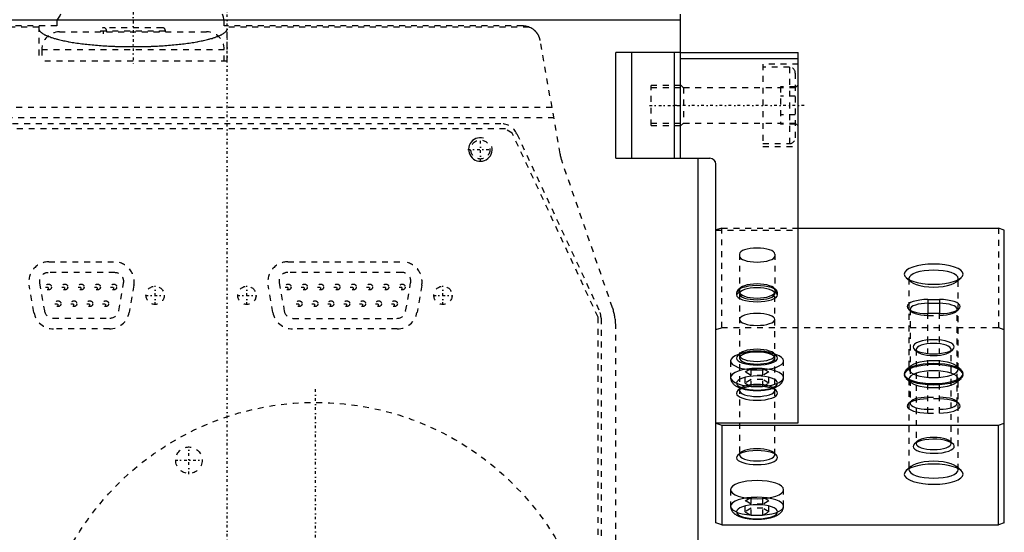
# Model space of a CAD drawing. Extents: x -132 to 132, y -1 to 737.
# Tile 3 of 15: x -35 to 132, y 81 to 169. Entities that reach past the tile are written whole.
import ezdxf

# ---------------------------------------------------------------- set-up
doc = ezdxf.new("R2010")
doc.units = 0
doc.linetypes.add('CENTER', pattern=[1.5, 0.45, -0.5, 0.05, -0.5])
doc.linetypes.add('DASHED', pattern=[2, 1, -1])
for name, color, linetype in [('AM_0', 7, 'CONTINUOUS'), ('AM_10', 7, 'CONTINUOUS'), ('AM_3', 7, 'DASHED'), ('AM_7', 7, 'CENTER')]:
    doc.layers.add(name, color=color, linetype=linetype)

msp = doc.modelspace()

# ---------------------------------------------------------------- linework, layer by layer
at = {"layer": 'AM_0', "color": 7, "linetype": 'CONTINUOUS'}
for p, q in [((77, 163), (77, 169.5)), ((77, 168.5), (-77, 168.5)), ((77, 163), (66.01, 163)), ((66.01, 145), (66.01, 163)), ((68.74, 145), (68.74, 163)), ((76, 145), (76, 163)), ((77, 163), (97, 163)), ((77, 145), (77, 163)), ((97, 100), (97, 163)), ((77, 162), (97, 162)), ((66.01, 145), (77, 145)), ((77, 145), (82, 145)), ((80, 23), (80, 145)), ((83, 83.05), (83, 144)), ((97, 133.14), (131, 133.14)), ((132, 132.8), (131, 133.14)), ((132, 83.05), (132, 132.8)), ((119, 121), (119, 118.6)), ((119, 121), (121, 121)), ((121, 121), (121, 118.6)), ((119, 120.36), (121, 120.36)), ((121, 118.6), (119, 118.6)), ((83, 100), (97, 100)), ((83, 99.96), (84, 99.62)), ((84, 99.62), (131, 99.62)), ((84, 99.62), (84, 82.71)), ((131, 99.62), (132, 99.96)), ((131, 82.71), (131, 99.62)), ((84, 82.71), (83, 83.05)), ((84, 82.71), (131, 82.71)), ((132, 83.05), (131, 82.71))]:
    msp.add_line(p, q, dxfattribs=at)
for points in [[(115, 125.31), (115.1, 124.98), (115.38, 124.66), (115.84, 124.36), (116.46, 124.1), (117.22, 123.89), (118.09, 123.73), (119.02, 123.63), (120, 123.6), (120.98, 123.63), (121.91, 123.73), (122.78, 123.89), (123.54, 124.1), (124.16, 124.36), (124.62, 124.66), (124.9, 124.98), (125, 125.31), (124.9, 125.64), (124.62, 125.96), (124.16, 126.26), (123.54, 126.52), (122.78, 126.73), (121.91, 126.89), (120.98, 126.99), (120, 127.02), (119.02, 126.99), (118.09, 126.89), (117.22, 126.73), (116.46, 126.52), (115.84, 126.26), (115.38, 125.96), (115.1, 125.64)], [(116.5, 112.96), (116.57, 112.72), (116.77, 112.5), (117.09, 112.29), (117.53, 112.11), (118.06, 111.96), (118.66, 111.85), (119.32, 111.78), (120, 111.76), (120.68, 111.78), (121.34, 111.85), (121.94, 111.96), (122.47, 112.11), (122.91, 112.29), (123.23, 112.5), (123.43, 112.72), (123.5, 112.96), (123.43, 113.19), (123.23, 113.42), (122.91, 113.62), (122.47, 113.8), (121.94, 113.95), (121.34, 114.06), (120.68, 114.13), (120, 114.16), (119.32, 114.13), (118.66, 114.06), (118.06, 113.95), (117.53, 113.8), (117.09, 113.62), (116.77, 113.42), (116.57, 113.19)], [(115, 108.21), (115.1, 107.87), (115.38, 107.55), (115.84, 107.26), (116.46, 107), (117.22, 106.79), (118.09, 106.63), (119.02, 106.53), (120, 106.5), (120.98, 106.53), (121.91, 106.63), (122.78, 106.79), (123.54, 107), (124.16, 107.26), (124.62, 107.55), (124.9, 107.87), (125, 108.21), (124.9, 108.54), (124.62, 108.86), (124.16, 109.16), (123.54, 109.42), (122.78, 109.63), (121.91, 109.79), (120.98, 109.89), (120, 109.92), (119.02, 109.89), (118.09, 109.79), (117.22, 109.63), (116.46, 109.42), (115.84, 109.16), (115.38, 108.86), (115.1, 108.54)]]:
    msp.add_lwpolyline(points, close=True, dxfattribs=at)
for points in [[(119, 121), (118.32, 120.97), (117.66, 120.9), (117.06, 120.79), (116.53, 120.65), (116.09, 120.46), (115.77, 120.26), (115.57, 120.03), (115.5, 119.8), (115.57, 119.57), (115.77, 119.34), (116.09, 119.13), (116.53, 118.95), (117.06, 118.8), (117.66, 118.69), (118.32, 118.62), (119, 118.6)], [(121, 118.6), (121.68, 118.62), (122.34, 118.69), (122.94, 118.8), (123.47, 118.95), (123.91, 119.13), (124.23, 119.34), (124.43, 119.57), (124.5, 119.8), (124.43, 120.03), (124.23, 120.26), (123.91, 120.46), (123.47, 120.65), (122.94, 120.79), (122.34, 120.9), (121.68, 120.97), (121, 121)], [(119, 120.36), (118.42, 120.34), (117.87, 120.28), (117.36, 120.19), (116.91, 120.06), (116.53, 119.91), (116.25, 119.74), (116.07, 119.55), (116, 119.36), (116.04, 119.16)], [(123.96, 119.16), (124, 119.36), (123.93, 119.55), (123.75, 119.74), (123.47, 119.91), (123.09, 120.06), (122.64, 120.19), (122.13, 120.28), (121.58, 120.34), (121, 120.36)]]:
    msp.add_lwpolyline(points, dxfattribs=at)
msp.add_arc((82, 144), 1, 0, 90, dxfattribs=at)
at = {"layer": 'AM_10', "color": 7, "linetype": 'CONTINUOUS'}
msp.add_arc((43, 146.5), 2, 75, 15, dxfattribs=at)
at = {"layer": 'AM_3', "color": 6, "linetype": 'DASHED'}
for p, q in [((-32, 167.32), (-51.25, 167.32)), ((-28.94, 167.5), (-50.22, 167.5)), ((-32, 167.5), (-32, 161.5)), ((-28.94, 168.5), (-28.94, 167.5)), ((-0.51, 167.5), (-0.51, 168.5)), ((50.22, 167.5), (-0.51, 167.5)), ((0, 161.5), (0, 167.5)), ((51.25, 167.32), (0, 167.32)), ((-28.5, 166.5), (-3.5, 166.5)), ((-21.5, 166.7), (-21.5, 166.5)), ((-21.5, 166.7), (-10.5, 166.7)), ((-11, 167.2), (-21, 167.2)), ((-20.5, 166.7), (-20.5, 166.5)), ((-11.5, 166.5), (-11.5, 166.7)), ((-10.5, 166.5), (-10.5, 166.7)), ((56.57, 145.78), (53.17, 165.02)), ((-31.5, 163.5), (-31.5, 161.5)), ((-31.5, 163.5), (-0.5, 163.5)), ((-0.5, 161.5), (-0.5, 163.5)), ((0, 161.5), (-32, 161.5)), ((97, 161), (91, 161)), ((91, 161), (91, 147)), ((95.5, 160.5), (91, 160.5)), ((95.5, 160.5), (95.5, 147.5)), ((96.5, 159.5), (96.5, 148.5)), ((77, 157.4), (72, 157.4)), ((72, 150.6), (72, 157.4)), ((77.5, 157), (77, 157.5)), ((97, 157.5), (96.5, 157)), ((77, 157), (72, 157)), ((96.5, 157), (77.5, 157)), ((77.5, 157), (77.5, 151)), ((94, 157.18), (94, 150.82)), ((96.5, 157.18), (94, 157.18)), ((96.5, 155.59), (94, 155.59)), ((55.18, 153.62), (-55.18, 153.62)), ((96.5, 152.41), (94, 152.41)), ((-55.48, 151.95), (55.48, 151.95)), ((-46.48, 150.9), (46.48, 150.9)), ((72, 151), (77, 151)), ((72, 150.6), (77, 150.6)), ((77, 150.5), (77.5, 151)), ((77.5, 151), (96.5, 151)), ((96.5, 150.82), (94, 150.82)), ((96.5, 151), (97, 150.5)), ((47.28, 150), (-47.28, 150)), ((48.42, 149.27), (47.28, 150)), ((63, 118), (48.42, 149.27)), ((49.2, 149.17), (63.22, 119.1)), ((91, 147.5), (95.5, 147.5)), ((91, 147), (97, 147)), ((65.46, 119.58), (56.96, 144.26)), ((84, 133.14), (83, 132.8)), ((83, 132.76), (97, 132.76)), ((84, 133.14), (97, 133.14)), ((84, 116.22), (84, 133.14)), ((131, 133.14), (131, 116.22)), ((-30.29, 127.4), (-19.2, 127.4)), ((10.3, 127.4), (29.7, 127.4)), ((87, 128.73), (87, 122.28)), ((93, 128.73), (93, 122.28)), ((-19.08, 125.56), (-30.41, 125.56)), ((29.69, 125.61), (10.31, 125.61)), ((-31.89, 123.8), (-31.06, 119.08)), ((-18.43, 119.08), (-17.6, 123.8)), ((8.84, 123.85), (9.69, 119.03)), ((30.31, 119.03), (31.16, 123.85)), ((115.34, 124.69), (116.1, 124.03)), ((115.81, 124.55), (115.81, 109.16)), ((123.9, 124.03), (124.66, 124.69)), ((124.19, 109.16), (124.19, 124.55)), ((-32.83, 118.81), (-33.64, 123.41)), ((-15.85, 123.41), (-16.66, 118.81)), ((7.76, 118.81), (6.95, 123.41)), ((33.05, 123.41), (32.24, 118.81)), ((86.5, 122.15), (87, 122.62)), ((86.5, 121.81), (87, 122.28)), ((86.5, 122.15), (86.5, 121.81)), ((87.21, 122.99), (86.74, 122.58)), ((87, 122.76), (86.74, 122.58)), ((93.26, 122.58), (92.79, 122.99)), ((93, 122.62), (93.5, 122.15)), ((93, 122.28), (93.5, 121.81)), ((93.5, 121.81), (93.5, 122.15)), ((87, 121.98), (87, 94.59)), ((93, 94.59), (93, 121.98)), ((115.74, 119.36), (116.21, 118.96)), ((116, 119.33), (116, 103.35)), ((123.79, 118.96), (124.26, 119.36)), ((124, 103.35), (124, 119.33)), ((-29.58, 117.84), (-19.91, 117.84)), ((11.16, 117.79), (28.84, 117.79)), ((63, 9), (63, 118)), ((63.5, 117.83), (63.5, 8)), ((119, 101.69), (119, 118.6)), ((119, 118.3), (121, 118.3)), ((121, 101.69), (121, 118.6)), ((-20.01, 116), (-29.48, 116)), ((28.89, 116), (11.11, 116)), ((66, 2), (66, 116.33)), ((83, 115.88), (84, 116.22)), ((84, 116.22), (131, 116.22)), ((131, 116.22), (132, 115.88)), ((116.74, 112.52), (117.21, 112.12)), ((117, 112.49), (117, 96.51)), ((122.79, 112.12), (123.26, 112.52)), ((123, 96.51), (123, 112.49)), ((85.5, 110.55), (85.5, 107.73)), ((87.21, 111.88), (86.74, 111.47)), ((87, 111.65), (86.74, 111.47)), ((93.26, 111.47), (92.79, 111.88)), ((94.5, 107.73), (94.5, 110.55)), ((87.98, 108.67), (88.99, 109.27)), ((88.99, 109.27), (91.01, 109.27)), ((88.99, 106.19), (88.99, 109.27)), ((91.01, 109.27), (92.02, 108.67)), ((91.01, 106.19), (91.01, 109.27)), ((116.1, 109.68), (115.34, 109.02)), ((116, 109.42), (115.34, 109.02)), ((124.66, 109.02), (123.9, 109.68)), ((87.98, 106.79), (87.98, 108.67)), ((88.99, 108.07), (87.98, 108.67)), ((88.99, 107.39), (87.98, 106.79)), ((91.01, 108.07), (88.99, 108.07)), ((91.01, 107.39), (88.99, 107.39)), ((92.02, 108.67), (91.01, 108.07)), ((92.02, 106.79), (91.01, 107.39)), ((92.02, 106.79), (92.02, 108.67)), ((115.34, 107.59), (116.1, 106.92)), ((115.81, 107.45), (115.81, 92.06)), ((123.9, 106.92), (124.66, 107.59)), ((124.19, 92.06), (124.19, 107.45)), ((87.21, 105.91), (86.74, 105.5)), ((87, 105.68), (86.74, 105.5)), ((87.04, 105.7), (87, 105.68)), ((87.98, 106.79), (88.99, 106.19)), ((88.99, 106.19), (91.01, 106.19)), ((91.01, 106.19), (92.02, 106.79)), ((93.26, 105.5), (92.79, 105.91)), ((116.21, 103.73), (115.74, 103.32)), ((119, 104.38), (121, 104.38)), ((121, 104.08), (119, 104.08)), ((124.26, 103.32), (123.79, 103.73)), ((116, 103.5), (115.74, 103.32)), ((116.04, 103.52), (116, 103.5)), ((119, 102.33), (121, 102.33)), ((124.19, 103.38), (123.96, 103.52)), ((124.26, 103.32), (124.19, 103.38)), ((119, 101.69), (121, 101.69)), ((117.21, 96.89), (116.74, 96.48)), ((117, 96.66), (116.74, 96.48)), ((123.26, 96.48), (122.79, 96.89)), ((87.21, 94.96), (86.74, 94.55)), ((87, 94.73), (86.74, 94.55)), ((93.26, 94.55), (92.79, 94.96)), ((116.1, 92.58), (115.34, 91.92)), ((115.81, 92.23), (115.34, 91.92)), ((115.85, 92.25), (115.81, 92.23)), ((124.66, 91.92), (123.9, 92.58)), ((85.5, 88.66), (85.5, 85.84)), ((94.5, 85.84), (94.5, 88.66)), ((87.98, 86.78), (88.99, 87.38)), ((88.99, 87.38), (91.01, 87.38)), ((88.99, 84.3), (88.99, 87.38)), ((91.01, 87.38), (92.02, 86.78)), ((91.01, 84.3), (91.01, 87.38)), ((87.98, 84.9), (87.98, 86.78)), ((88.99, 86.18), (87.98, 86.78)), ((88.99, 85.5), (87.98, 84.9)), ((91.01, 86.18), (88.99, 86.18)), ((91.01, 85.5), (88.99, 85.5)), ((92.02, 86.78), (91.01, 86.18)), ((92.02, 84.9), (91.01, 85.5)), ((92.02, 84.9), (92.02, 86.78)), ((87.98, 84.9), (88.99, 84.3)), ((88.99, 84.3), (91.01, 84.3)), ((91.01, 84.3), (92.02, 84.9))]:
    msp.add_line(p, q, dxfattribs=at)
for points in [[(93, 128.73), (92.94, 128.93), (92.77, 129.12), (92.49, 129.3), (92.12, 129.45), (91.67, 129.58), (91.15, 129.68), (90.59, 129.73), (90, 129.75), (89.41, 129.73), (88.85, 129.68), (88.33, 129.58), (87.88, 129.45), (87.51, 129.3), (87.23, 129.12), (87.06, 128.93), (87, 128.73)], [(87, 128.39), (87.06, 128.18), (87.23, 127.99), (87.51, 127.82), (87.88, 127.66), (88.33, 127.53), (88.85, 127.44), (89.41, 127.38), (90, 127.36), (90.59, 127.38), (91.15, 127.44), (91.67, 127.53), (92.12, 127.66), (92.49, 127.82), (92.77, 127.99), (92.94, 128.18), (93, 128.39)], [(86.74, 122.58), (86.56, 122.37), (86.5, 122.15)], [(93, 122.62), (92.94, 122.82), (92.77, 123.01), (92.49, 123.19), (92.12, 123.34), (91.67, 123.47), (91.15, 123.57), (90.59, 123.63), (90, 123.65), (89.41, 123.63), (88.85, 123.57), (88.33, 123.47), (87.88, 123.34), (87.51, 123.19), (87.23, 123.01), (87.06, 122.82), (87, 122.62)], [(93.5, 122.15), (93.43, 122.39), (93.22, 122.62), (92.89, 122.83), (92.44, 123.01), (91.89, 123.16), (91.27, 123.27), (90.59, 123.33), (89.89, 123.35), (89.2, 123.31), (88.54, 123.24), (87.94, 123.12), (87.42, 122.96), (87, 122.76)], [(87, 122.28), (87.06, 122.08), (87.23, 121.88), (87.51, 121.71), (87.88, 121.55), (88.33, 121.42), (88.85, 121.33), (89.41, 121.27), (90, 121.25), (90.59, 121.27), (91.15, 121.33), (91.67, 121.42), (92.12, 121.55), (92.49, 121.71), (92.77, 121.88), (92.94, 122.08), (93, 122.28)], [(86.5, 121.81), (86.57, 121.57), (86.77, 121.35), (87.09, 121.14), (87.53, 120.96), (88.06, 120.81), (88.66, 120.7), (89.32, 120.63), (90, 120.61), (90.68, 120.63), (91.34, 120.7), (91.94, 120.81), (92.47, 120.96), (92.91, 121.14), (93.23, 121.35), (93.43, 121.57), (93.5, 121.81)], [(116.04, 119.16), (116.2, 118.96), (116.47, 118.78), (116.84, 118.62), (117.3, 118.48), (117.83, 118.38), (118.4, 118.32), (119, 118.3)], [(121, 118.3), (121.6, 118.32), (122.17, 118.38), (122.7, 118.48), (123.16, 118.62), (123.53, 118.78), (123.8, 118.96), (123.96, 119.16)], [(94.5, 110.55), (94.41, 110.85), (94.16, 111.14), (93.74, 111.4), (93.18, 111.64), (92.5, 111.83), (91.72, 111.97), (90.88, 112.06), (90, 112.09), (89.12, 112.06), (88.28, 111.97), (87.5, 111.83), (86.82, 111.64), (86.26, 111.4), (85.84, 111.14), (85.59, 110.85), (85.5, 110.55)], [(86.74, 111.47), (86.55, 111.24), (86.5, 111.01), (86.58, 110.78), (86.79, 110.56), (87.12, 110.35), (87.56, 110.17), (88.1, 110.03), (88.71, 109.92), (89.36, 109.86), (90.04, 109.84), (90.72, 109.86), (91.37, 109.93), (91.97, 110.05), (92.5, 110.2), (92.93, 110.38), (93.24, 110.58), (93.44, 110.81), (93.5, 111.04), (93.43, 111.27), (93.23, 111.5), (92.9, 111.7), (92.47, 111.88), (91.94, 112.03), (91.33, 112.14), (90.68, 112.21), (90, 112.23)], [(90, 112.23), (89.28, 112.21), (88.6, 112.13), (87.97, 112.01), (87.43, 111.85), (87, 111.65)], [(85.5, 110.55), (85.59, 110.25), (85.84, 109.96), (86.26, 109.69), (86.82, 109.46), (87.5, 109.27), (88.28, 109.13), (89.12, 109.04), (90, 109.01), (90.88, 109.04), (91.72, 109.13), (92.5, 109.27), (93.18, 109.46), (93.74, 109.69), (94.16, 109.96), (94.41, 110.25), (94.5, 110.55)], [(115.34, 109.02), (115.08, 108.7), (115, 108.36), (115.11, 108.03), (115.41, 107.71), (115.89, 107.42), (116.52, 107.17), (117.28, 106.96), (118.15, 106.81), (119.09, 106.71), (120.06, 106.69), (121.03, 106.72), (121.96, 106.82), (122.82, 106.98), (123.57, 107.2), (124.18, 107.46), (124.63, 107.75), (124.91, 108.07), (125, 108.41), (124.9, 108.74), (124.61, 109.06), (124.15, 109.35), (123.52, 109.61), (122.77, 109.82), (121.91, 109.98), (120.97, 110.07), (120, 110.11)], [(120, 110.11), (119.08, 110.08), (118.19, 109.99), (117.36, 109.85), (116.62, 109.65), (116, 109.42)], [(86.74, 105.5), (86.55, 105.27), (86.5, 105.04), (86.58, 104.81), (86.79, 104.59), (87.12, 104.38), (87.56, 104.2), (88.1, 104.06), (88.71, 103.95), (89.36, 103.89), (90.04, 103.87), (90.72, 103.89), (91.37, 103.96), (91.97, 104.08), (92.5, 104.23), (92.93, 104.41), (93.24, 104.61), (93.44, 104.84), (93.5, 105.07), (93.43, 105.3), (93.23, 105.53), (92.9, 105.73), (92.47, 105.91), (91.94, 106.06), (91.33, 106.17), (90.68, 106.24), (90, 106.26)], [(90, 106.26), (89.3, 106.24), (88.63, 106.16), (88.01, 106.05), (87.47, 105.89), (87.04, 105.7)], [(119, 104.38), (118.41, 104.36), (117.85, 104.3), (117.33, 104.21), (116.88, 104.08), (116.51, 103.92), (116.23, 103.75), (116.06, 103.55), (116, 103.35), (116.06, 103.15), (116.23, 102.96), (116.51, 102.78), (116.88, 102.63), (117.33, 102.5), (117.85, 102.41), (118.41, 102.35), (119, 102.33)], [(119, 104.08), (118.3, 104.06), (117.63, 103.99), (117.01, 103.87), (116.47, 103.71), (116.04, 103.52)], [(121, 102.33), (121.59, 102.35), (122.15, 102.41), (122.67, 102.5), (123.12, 102.63), (123.49, 102.78), (123.77, 102.96), (123.94, 103.15), (124, 103.35), (123.94, 103.55), (123.77, 103.75), (123.49, 103.92), (123.12, 104.08), (122.67, 104.21), (122.15, 104.3), (121.59, 104.36), (121, 104.38)], [(123.96, 103.52), (123.53, 103.71), (122.99, 103.87), (122.37, 103.99), (121.7, 104.06), (121, 104.08)], [(115.74, 103.32), (115.56, 103.1), (115.5, 102.87), (115.58, 102.63), (115.78, 102.41), (116.11, 102.21), (116.55, 102.03), (117.07, 101.89), (117.67, 101.78), (118.32, 101.71), (119, 101.69)], [(121, 101.69), (121.68, 101.71), (122.33, 101.78), (122.93, 101.89), (123.45, 102.03), (123.89, 102.21), (124.22, 102.41), (124.42, 102.63), (124.5, 102.87), (124.44, 103.1), (124.26, 103.32)], [(116.74, 96.48), (116.55, 96.25), (116.5, 96.02), (116.58, 95.78), (116.8, 95.56), (117.14, 95.35), (117.59, 95.18), (118.13, 95.03), (118.75, 94.93), (119.42, 94.86), (120.1, 94.85), (120.79, 94.88), (121.44, 94.95), (122.04, 95.07), (122.56, 95.23), (122.97, 95.41), (123.28, 95.63), (123.46, 95.85), (123.5, 96.09), (123.4, 96.32), (123.18, 96.54), (122.83, 96.75), (122.37, 96.92), (121.82, 97.07), (121.2, 97.17), (120.53, 97.23), (119.84, 97.24), (119.16, 97.21), (118.51, 97.13), (117.92, 97.01), (117.41, 96.85), (117, 96.66)], [(86.74, 94.55), (86.55, 94.33), (86.5, 94.1), (86.58, 93.86), (86.79, 93.64), (87.12, 93.44), (87.56, 93.26), (88.1, 93.11), (88.71, 93.01), (89.36, 92.94), (90.04, 92.92), (90.72, 92.95), (91.37, 93.02), (91.97, 93.13), (92.5, 93.28), (92.93, 93.46), (93.24, 93.67), (93.44, 93.89), (93.5, 94.13), (93.43, 94.36), (93.23, 94.58), (92.9, 94.79), (92.47, 94.97), (91.94, 95.12), (91.33, 95.23), (90.68, 95.29), (90, 95.32)], [(90, 95.32), (89.28, 95.29), (88.6, 95.22), (87.97, 95.09), (87.43, 94.93), (87, 94.73)], [(115.34, 91.92), (115.08, 91.6), (115, 91.26), (115.11, 90.93), (115.41, 90.61), (115.89, 90.32), (116.52, 90.07), (117.28, 89.86), (118.15, 89.71), (119.09, 89.61), (120.06, 89.58), (121.03, 89.62), (121.96, 89.72), (122.82, 89.88), (123.57, 90.1), (124.18, 90.36), (124.63, 90.65), (124.91, 90.97), (125, 91.3), (124.9, 91.64), (124.61, 91.96), (124.15, 92.25), (123.52, 92.51), (122.77, 92.72), (121.91, 92.87), (120.97, 92.97), (120, 93)], [(120, 93), (119.03, 92.97), (118.09, 92.87), (117.23, 92.72), (116.47, 92.5), (115.85, 92.25)], [(90, 90.2), (89.12, 90.17), (88.28, 90.08), (87.5, 89.94), (86.82, 89.75), (86.26, 89.52), (85.84, 89.25), (85.59, 88.96), (85.5, 88.66), (85.59, 88.36), (85.84, 88.07), (86.26, 87.81), (86.82, 87.57), (87.5, 87.38), (88.28, 87.24), (89.12, 87.15), (90, 87.12), (90.88, 87.15), (91.72, 87.24), (92.5, 87.38), (93.18, 87.57), (93.74, 87.81), (94.16, 88.07), (94.41, 88.36), (94.5, 88.66)], [(94.5, 88.66), (94.41, 88.96), (94.16, 89.25), (93.74, 89.52), (93.18, 89.75), (92.5, 89.94), (91.72, 90.08), (90.88, 90.17), (90, 90.2)]]:
    msp.add_lwpolyline(points, dxfattribs=at)
for points in [[(115.81, 124.55), (115.89, 124.27), (116.13, 124), (116.52, 123.75), (117.04, 123.53), (117.67, 123.36), (118.4, 123.22), (119.18, 123.14), (120, 123.11), (120.82, 123.14), (121.6, 123.22), (122.33, 123.36), (122.96, 123.53), (123.48, 123.75), (123.87, 124), (124.11, 124.27), (124.19, 124.55), (124.11, 124.83), (123.87, 125.09), (123.48, 125.34), (122.96, 125.56), (122.33, 125.74), (121.6, 125.87), (120.82, 125.95), (120, 125.98), (119.18, 125.95), (118.4, 125.87), (117.67, 125.74), (117.04, 125.56), (116.52, 125.34), (116.13, 125.09), (115.89, 124.83)], [(87, 121.98), (87.06, 121.78), (87.23, 121.59), (87.51, 121.41), (87.88, 121.25), (88.33, 121.13), (88.85, 121.03), (89.41, 120.97), (90, 120.95), (90.59, 120.97), (91.15, 121.03), (91.67, 121.13), (92.12, 121.25), (92.49, 121.41), (92.77, 121.59), (92.94, 121.78), (93, 121.98), (92.94, 122.18), (92.77, 122.37), (92.49, 122.55), (92.12, 122.7), (91.67, 122.83), (91.15, 122.93), (90.59, 122.98), (90, 123), (89.41, 122.98), (88.85, 122.93), (88.33, 122.83), (87.88, 122.7), (87.51, 122.55), (87.23, 122.37), (87.06, 122.18)], [(87, 117.61), (87.06, 117.41), (87.23, 117.22), (87.51, 117.04), (87.88, 116.89), (88.33, 116.76), (88.85, 116.66), (89.41, 116.61), (90, 116.59), (90.59, 116.61), (91.15, 116.66), (91.67, 116.76), (92.12, 116.89), (92.49, 117.04), (92.77, 117.22), (92.94, 117.41), (93, 117.61), (92.94, 117.81), (92.77, 118), (92.49, 118.18), (92.12, 118.34), (91.67, 118.46), (91.15, 118.56), (90.59, 118.62), (90, 118.64), (89.41, 118.62), (88.85, 118.56), (88.33, 118.46), (87.88, 118.34), (87.51, 118.18), (87.23, 118), (87.06, 117.81)], [(87, 111.5), (87.06, 111.3), (87.23, 111.11), (87.51, 110.93), (87.88, 110.78), (88.33, 110.65), (88.85, 110.56), (89.41, 110.5), (90, 110.48), (90.59, 110.5), (91.15, 110.56), (91.67, 110.65), (92.12, 110.78), (92.49, 110.93), (92.77, 111.11), (92.94, 111.3), (93, 111.5), (92.94, 111.7), (92.77, 111.9), (92.49, 112.07), (92.12, 112.23), (91.67, 112.36), (91.15, 112.45), (90.59, 112.51), (90, 112.53), (89.41, 112.51), (88.85, 112.45), (88.33, 112.36), (87.88, 112.23), (87.51, 112.07), (87.23, 111.9), (87.06, 111.7)], [(87, 111.03), (87.06, 110.83), (87.23, 110.64), (87.51, 110.46), (87.88, 110.31), (88.33, 110.18), (88.85, 110.09), (89.41, 110.03), (90, 110.01), (90.59, 110.03), (91.15, 110.09), (91.67, 110.18), (92.12, 110.31), (92.49, 110.46), (92.77, 110.64), (92.94, 110.83), (93, 111.03), (92.94, 111.23), (92.77, 111.43), (92.49, 111.6), (92.12, 111.76), (91.67, 111.89), (91.15, 111.98), (90.59, 112.04), (90, 112.06), (89.41, 112.04), (88.85, 111.98), (88.33, 111.89), (87.88, 111.76), (87.51, 111.6), (87.23, 111.43), (87.06, 111.23)], [(117, 112.49), (117.06, 112.29), (117.23, 112.1), (117.51, 111.92), (117.88, 111.76), (118.33, 111.64), (118.85, 111.54), (119.41, 111.48), (120, 111.46), (120.59, 111.48), (121.15, 111.54), (121.67, 111.64), (122.12, 111.76), (122.49, 111.92), (122.77, 112.1), (122.94, 112.29), (123, 112.49), (122.94, 112.69), (122.77, 112.88), (122.49, 113.06), (122.12, 113.21), (121.67, 113.34), (121.15, 113.44), (120.59, 113.49), (120, 113.51), (119.41, 113.49), (118.85, 113.44), (118.33, 113.34), (117.88, 113.21), (117.51, 113.06), (117.23, 112.88), (117.06, 112.69)], [(115.81, 109.16), (115.89, 108.88), (116.13, 108.61), (116.52, 108.36), (117.04, 108.15), (117.67, 107.97), (118.4, 107.83), (119.18, 107.75), (120, 107.73), (120.82, 107.75), (121.6, 107.83), (122.33, 107.97), (122.96, 108.15), (123.48, 108.36), (123.87, 108.61), (124.11, 108.88), (124.19, 109.16), (124.11, 109.44), (123.87, 109.71), (123.48, 109.95), (122.96, 110.17), (122.33, 110.35), (121.6, 110.48), (120.82, 110.56), (120, 110.59), (119.18, 110.56), (118.4, 110.48), (117.67, 110.35), (117.04, 110.17), (116.52, 109.95), (116.13, 109.71), (115.89, 109.44)], [(85.5, 107.73), (85.59, 107.43), (85.84, 107.14), (86.26, 106.88), (86.82, 106.64), (87.5, 106.45), (88.28, 106.31), (89.12, 106.22), (90, 106.19), (90.88, 106.22), (91.72, 106.31), (92.5, 106.45), (93.18, 106.64), (93.74, 106.88), (94.16, 107.14), (94.41, 107.43), (94.5, 107.73), (94.41, 108.03), (94.16, 108.32), (93.74, 108.59), (93.18, 108.82), (92.5, 109.01), (91.72, 109.15), (90.88, 109.24), (90, 109.27), (89.12, 109.24), (88.28, 109.15), (87.5, 109.01), (86.82, 108.82), (86.26, 108.59), (85.84, 108.32), (85.59, 108.03)], [(115.81, 107.45), (115.89, 107.17), (116.13, 106.9), (116.52, 106.65), (117.04, 106.43), (117.67, 106.25), (118.4, 106.12), (119.18, 106.04), (120, 106.01), (120.82, 106.04), (121.6, 106.12), (122.33, 106.25), (122.96, 106.43), (123.48, 106.65), (123.87, 106.9), (124.11, 107.17), (124.19, 107.45), (124.11, 107.72), (123.87, 107.99), (123.48, 108.24), (122.96, 108.46), (122.33, 108.64), (121.6, 108.77), (120.82, 108.85), (120, 108.88), (119.18, 108.85), (118.4, 108.77), (117.67, 108.64), (117.04, 108.46), (116.52, 108.24), (116.13, 107.99), (115.89, 107.72)], [(93.5, 106.79), (93.43, 107.02), (93.23, 107.25), (92.91, 107.46), (92.47, 107.64), (91.94, 107.79), (91.34, 107.9), (90.68, 107.97), (90, 107.99), (89.32, 107.97), (88.66, 107.9), (88.06, 107.79), (87.53, 107.64), (87.09, 107.46), (86.77, 107.25), (86.57, 107.02), (86.5, 106.79), (86.57, 106.56), (86.77, 106.33), (87.09, 106.13), (87.53, 105.94), (88.06, 105.8), (88.66, 105.69), (89.32, 105.62), (90, 105.59), (90.68, 105.62), (91.34, 105.69), (91.94, 105.8), (92.47, 105.94), (92.91, 106.13), (93.23, 106.33), (93.43, 106.56)], [(87, 105.53), (87.06, 105.33), (87.23, 105.14), (87.51, 104.96), (87.88, 104.81), (88.33, 104.68), (88.85, 104.59), (89.41, 104.53), (90, 104.51), (90.59, 104.53), (91.15, 104.59), (91.67, 104.68), (92.12, 104.81), (92.49, 104.96), (92.77, 105.14), (92.94, 105.33), (93, 105.53), (92.94, 105.73), (92.77, 105.93), (92.49, 106.1), (92.12, 106.26), (91.67, 106.39), (91.15, 106.48), (90.59, 106.54), (90, 106.56), (89.41, 106.54), (88.85, 106.48), (88.33, 106.39), (87.88, 106.26), (87.51, 106.1), (87.23, 105.93), (87.06, 105.73)], [(117, 96.51), (117.06, 96.31), (117.23, 96.12), (117.51, 95.94), (117.88, 95.79), (118.33, 95.66), (118.85, 95.57), (119.41, 95.51), (120, 95.49), (120.59, 95.51), (121.15, 95.57), (121.67, 95.66), (122.12, 95.79), (122.49, 95.94), (122.77, 96.12), (122.94, 96.31), (123, 96.51), (122.94, 96.71), (122.77, 96.91), (122.49, 97.08), (122.12, 97.24), (121.67, 97.37), (121.15, 97.46), (120.59, 97.52), (120, 97.54), (119.41, 97.52), (118.85, 97.46), (118.33, 97.37), (117.88, 97.24), (117.51, 97.08), (117.23, 96.91), (117.06, 96.71)], [(87, 94.59), (87.06, 94.39), (87.23, 94.2), (87.51, 94.02), (87.88, 93.86), (88.33, 93.74), (88.85, 93.64), (89.41, 93.58), (90, 93.56), (90.59, 93.58), (91.15, 93.64), (91.67, 93.74), (92.12, 93.86), (92.49, 94.02), (92.77, 94.2), (92.94, 94.39), (93, 94.59), (92.94, 94.79), (92.77, 94.98), (92.49, 95.16), (92.12, 95.31), (91.67, 95.44), (91.15, 95.54), (90.59, 95.6), (90, 95.62), (89.41, 95.6), (88.85, 95.54), (88.33, 95.44), (87.88, 95.31), (87.51, 95.16), (87.23, 94.98), (87.06, 94.79)], [(115.81, 92.06), (115.89, 91.78), (116.13, 91.51), (116.52, 91.26), (117.04, 91.04), (117.67, 90.87), (118.4, 90.73), (119.18, 90.65), (120, 90.62), (120.82, 90.65), (121.6, 90.73), (122.33, 90.87), (122.96, 91.04), (123.48, 91.26), (123.87, 91.51), (124.11, 91.78), (124.19, 92.06), (124.11, 92.34), (123.87, 92.61), (123.48, 92.85), (122.96, 93.07), (122.33, 93.25), (121.6, 93.38), (120.82, 93.46), (120, 93.49), (119.18, 93.46), (118.4, 93.38), (117.67, 93.25), (117.04, 93.07), (116.52, 92.85), (116.13, 92.61), (115.89, 92.34)], [(85.5, 85.84), (85.59, 85.54), (85.84, 85.25), (86.26, 84.99), (86.82, 84.75), (87.5, 84.56), (88.28, 84.42), (89.12, 84.33), (90, 84.3), (90.88, 84.33), (91.72, 84.42), (92.5, 84.56), (93.18, 84.75), (93.74, 84.99), (94.16, 85.25), (94.41, 85.54), (94.5, 85.84), (94.41, 86.14), (94.16, 86.43), (93.74, 86.7), (93.18, 86.93), (92.5, 87.12), (91.72, 87.26), (90.88, 87.35), (90, 87.38), (89.12, 87.35), (88.28, 87.26), (87.5, 87.12), (86.82, 86.93), (86.26, 86.7), (85.84, 86.43), (85.59, 86.14)], [(93.5, 84.9), (93.43, 85.14), (93.23, 85.36), (92.91, 85.57), (92.47, 85.75), (91.94, 85.9), (91.34, 86.01), (90.68, 86.08), (90, 86.1), (89.32, 86.08), (88.66, 86.01), (88.06, 85.9), (87.53, 85.75), (87.09, 85.57), (86.77, 85.36), (86.57, 85.14), (86.5, 84.9), (86.57, 84.67), (86.77, 84.44), (87.09, 84.24), (87.53, 84.06), (88.06, 83.91), (88.66, 83.8), (89.32, 83.73), (90, 83.7), (90.68, 83.73), (91.34, 83.8), (91.94, 83.91), (92.47, 84.06), (92.91, 84.24), (93.23, 84.44), (93.43, 84.67)]]:
    msp.add_lwpolyline(points, close=True, dxfattribs=at)
for points in [[(-28.29, 169.5, 0), (-28.4, 169.33, 0), (-28.62, 169, 0), (-28.83, 168.67, 0), (-28.94, 168.5, 0)], [(-0.51, 168.5, 0), (-0.55, 168.67, 0), (-0.65, 169, 0), (-0.75, 169.33, 0), (-0.8, 169.5, 0)], [(-32, 167.5, 0), (-32, 167.5, 0), (-32, 167.5, 0), (-32, 167.5, 0), (-32, 167.5, 0)], [(0, 167.5, 0), (0, 167.5, 0), (0, 167.5, 0), (0, 167.5, 0), (0, 167.5, 0)], [(53.17, 165.02, 0), (53.17, 165.04, 0), (53.16, 165.09, 0), (53.15, 165.13, 0), (53.15, 165.15, 0), (53.14, 165.17, 0), (53.13, 165.22, 0), (53.12, 165.26, 0), (53.11, 165.3, 0), (53.1, 165.35, 0), (53.08, 165.39, 0), (53.08, 165.41, 0), (53.07, 165.43, 0), (53.06, 165.47, 0), (53.04, 165.51, 0), (53.03, 165.56, 0), (53.01, 165.6, 0), (52.99, 165.64, 0), (52.99, 165.66, 0), (52.98, 165.68, 0), (52.96, 165.72, 0), (52.94, 165.76, 0), (52.93, 165.78, 0), (52.92, 165.8, 0), (52.91, 165.83, 0), (52.89, 165.87, 0), (52.88, 165.89, 0), (52.87, 165.91, 0), (52.85, 165.95, 0), (52.83, 165.98, 0), (52.8, 166.02, 0), (52.78, 166.06, 0), (52.76, 166.09, 0), (52.75, 166.11, 0), (52.74, 166.13, 0), (52.72, 166.16, 0), (52.69, 166.2, 0), (52.67, 166.23, 0), (52.65, 166.26, 0), (52.62, 166.29, 0), (52.61, 166.31, 0), (52.6, 166.33, 0), (52.57, 166.36, 0), (52.55, 166.39, 0), (52.52, 166.42, 0), (52.5, 166.45, 0), (52.47, 166.48, 0), (52.46, 166.49, 0), (52.45, 166.51, 0), (52.42, 166.53, 0), (52.4, 166.56, 0), (52.37, 166.59, 0), (52.35, 166.62, 0), (52.32, 166.64, 0), (52.3, 166.66, 0), (52.29, 166.67, 0), (52.26, 166.69, 0), (52.24, 166.72, 0), (52.14, 166.81, 0), (52.05, 166.88, 0), (51.96, 166.95, 0), (51.77, 167.07, 0), (51.57, 167.18, 0), (51.37, 167.27, 0), (51.16, 167.35, 0), (50.95, 167.41, 0), (50.85, 167.43, 0), (50.74, 167.45, 0), (50.53, 167.48, 0), (50.32, 167.5, 0), (50.22, 167.5, 0)], [(-32, 167.1, 0), (-32, 167.06, 0), (-31.99, 166.98, 0), (-31.97, 166.91, 0), (-31.96, 166.87, 0), (-31.94, 166.83, 0), (-31.9, 166.76, 0), (-31.86, 166.68, 0), (-31.8, 166.61, 0), (-31.73, 166.53, 0), (-31.66, 166.46, 0), (-31.61, 166.42, 0), (-31.57, 166.38, 0), (-31.48, 166.31, 0), (-31.37, 166.24, 0), (-31.26, 166.16, 0), (-31.14, 166.09, 0), (-31.01, 166.02, 0), (-30.94, 165.98, 0), (-30.87, 165.95, 0), (-30.72, 165.88, 0), (-30.56, 165.81, 0), (-30.48, 165.77, 0)], [(-30.48, 165.77, 0), (-30.41, 165.74, 0), (-30.26, 165.69, 0), (-30.1, 165.63, 0), (-30.02, 165.6, 0), (-29.94, 165.57, 0), (-29.77, 165.52, 0), (-29.6, 165.46, 0), (-29.42, 165.4, 0), (-29.23, 165.35, 0), (-29.04, 165.3, 0), (-28.94, 165.27, 0), (-28.85, 165.24, 0), (-28.64, 165.19, 0), (-28.43, 165.14, 0), (-28.22, 165.09, 0), (-28, 165.04, 0), (-27.78, 164.99, 0), (-27.66, 164.97, 0), (-27.55, 164.95, 0), (-27.31, 164.9, 0), (-27.07, 164.85, 0), (-26.95, 164.83, 0), (-26.83, 164.81, 0), (-26.58, 164.77, 0), (-26.33, 164.72, 0), (-26.2, 164.7, 0), (-26.07, 164.68, 0), (-25.81, 164.64, 0), (-25.54, 164.6, 0), (-25.27, 164.56, 0), (-24.99, 164.53, 0), (-24.71, 164.49, 0), (-24.57, 164.47, 0), (-24.43, 164.46, 0), (-24.14, 164.42, 0), (-23.85, 164.39, 0), (-23.56, 164.36, 0), (-23.26, 164.33, 0), (-22.96, 164.3, 0), (-22.81, 164.28, 0), (-22.66, 164.27, 0), (-22.35, 164.24, 0), (-22.05, 164.22, 0), (-21.73, 164.19, 0), (-21.42, 164.17, 0), (-21.1, 164.15, 0), (-20.94, 164.14, 0), (-20.78, 164.13, 0), (-20.46, 164.11, 0), (-20.14, 164.09, 0), (-19.82, 164.08, 0), (-19.49, 164.06, 0), (-19.16, 164.05, 0), (-19, 164.04, 0), (-18.83, 164.04, 0), (-18.5, 164.03, 0), (-18.17, 164.02, 0), (-17.84, 164.01, 0), (-17.51, 164, 0), (-17.17, 164, 0), (-17, 163.99, 0), (-16.84, 163.99, 0), (-16.5, 163.99, 0), (-16.17, 163.99, 0), (-16, 163.99, 0), (-15.83, 163.99, 0), (-15.5, 163.99, 0), (-15.16, 163.99, 0), (-15, 163.99, 0), (-14.83, 164, 0), (-14.49, 164, 0), (-14.16, 164.01, 0), (-13.83, 164.02, 0), (-13.5, 164.03, 0), (-13.17, 164.04, 0), (-13, 164.04, 0), (-12.84, 164.05, 0), (-12.51, 164.06, 0), (-12.18, 164.08, 0), (-11.86, 164.09, 0), (-11.54, 164.11, 0), (-11.22, 164.13, 0), (-11.06, 164.14, 0), (-10.9, 164.15, 0), (-10.58, 164.17, 0), (-10.27, 164.19, 0), (-9.95, 164.22, 0), (-9.65, 164.24, 0), (-9.34, 164.27, 0), (-9.19, 164.28, 0), (-9.04, 164.3, 0), (-8.74, 164.33, 0), (-8.44, 164.36, 0), (-8.15, 164.39, 0), (-7.86, 164.42, 0), (-7.57, 164.46, 0), (-7.43, 164.47, 0), (-7.29, 164.49, 0), (-7.01, 164.53, 0), (-6.73, 164.56, 0), (-6.46, 164.6, 0), (-6.19, 164.64, 0), (-5.93, 164.68, 0), (-5.8, 164.7, 0), (-5.67, 164.72, 0), (-5.42, 164.77, 0), (-5.17, 164.81, 0), (-5.05, 164.83, 0), (-4.93, 164.85, 0), (-4.69, 164.9, 0), (-4.45, 164.95, 0), (-4.34, 164.97, 0), (-4.22, 164.99, 0), (-4, 165.04, 0), (-3.78, 165.09, 0), (-3.57, 165.14, 0), (-3.36, 165.19, 0), (-3.15, 165.24, 0), (-3.06, 165.27, 0), (-2.96, 165.3, 0), (-2.77, 165.35, 0), (-2.58, 165.4, 0), (-2.4, 165.46, 0), (-2.23, 165.52, 0), (-2.06, 165.57, 0), (-1.98, 165.6, 0), (-1.9, 165.63, 0), (-1.74, 165.69, 0), (-1.59, 165.74, 0), (-1.52, 165.77, 0)], [(-1.52, 165.77, 0), (-1.44, 165.81, 0), (-1.28, 165.88, 0), (-1.13, 165.95, 0), (-1.06, 165.98, 0), (-0.99, 166.02, 0), (-0.86, 166.09, 0), (-0.74, 166.16, 0), (-0.63, 166.24, 0), (-0.52, 166.31, 0), (-0.43, 166.38, 0), (-0.39, 166.42, 0), (-0.34, 166.46, 0), (-0.27, 166.53, 0), (-0.2, 166.61, 0), (-0.14, 166.68, 0), (-0.1, 166.76, 0), (-0.06, 166.83, 0), (-0.04, 166.87, 0), (-0.03, 166.91, 0), (-0.01, 166.98, 0), (0, 167.06, 0), (0, 167.1, 0)], [(56.96, 144.26, 0), (56.88, 144.5, 0), (56.79, 144.79, 0), (56.77, 144.88, 0), (56.75, 144.96, 0), (56.73, 145, 0), (56.72, 145.05, 0), (56.7, 145.13, 0), (56.68, 145.22, 0), (56.66, 145.3, 0), (56.64, 145.39, 0), (56.62, 145.47, 0), (56.62, 145.52, 0), (56.61, 145.56, 0), (56.59, 145.65, 0), (56.57, 145.73, 0), (56.57, 145.78, 0)], [(66, 116.33, 0), (66, 116.42, 0), (66, 116.61, 0), (65.99, 116.8, 0), (65.98, 116.89, 0), (65.98, 116.99, 0), (65.96, 117.17, 0), (65.95, 117.36, 0), (65.93, 117.54, 0), (65.9, 117.73, 0), (65.87, 117.91, 0), (65.86, 118, 0), (65.84, 118.09, 0), (65.81, 118.28, 0), (65.77, 118.45, 0), (65.73, 118.63, 0), (65.69, 118.81, 0), (65.64, 118.98, 0), (65.62, 119.07, 0), (65.59, 119.16, 0), (65.54, 119.33, 0), (65.48, 119.5, 0), (65.46, 119.58, 0)], [(85.5, 107.73, 0), (85.5, 107.72, 0), (85.5, 107.7, 0), (85.5, 107.67, 0), (85.5, 107.66, 0), (85.5, 107.65, 0), (85.5, 107.63, 0), (85.51, 107.6, 0), (85.51, 107.58, 0), (85.51, 107.56, 0), (85.51, 107.53, 0), (85.52, 107.52, 0), (85.52, 107.51, 0), (85.52, 107.49, 0), (85.53, 107.46, 0), (85.53, 107.44, 0), (85.54, 107.42, 0), (85.54, 107.39, 0), (85.54, 107.38, 0), (85.55, 107.37, 0), (85.55, 107.35, 0), (85.56, 107.33, 0), (85.56, 107.32, 0), (85.57, 107.3, 0), (85.57, 107.28, 0), (85.58, 107.26, 0), (85.58, 107.25, 0), (85.59, 107.24, 0), (85.6, 107.21, 0), (85.61, 107.19, 0), (85.61, 107.17, 0), (85.62, 107.15, 0), (85.63, 107.13, 0), (85.64, 107.12, 0), (85.64, 107.11, 0), (85.65, 107.09, 0), (85.66, 107.07, 0), (85.7, 106.99, 0), (85.78, 106.88, 0), (85.86, 106.77, 0), (85.94, 106.68, 0), (85.99, 106.63, 0), (86.04, 106.58, 0), (86.13, 106.5, 0), (86.24, 106.42, 0), (86.34, 106.34, 0), (86.45, 106.27, 0), (86.57, 106.21, 0), (86.63, 106.18, 0), (86.68, 106.15, 0), (86.81, 106.09, 0), (86.93, 106.04, 0), (87, 106.01, 0)], [(93, 106.01, 0), (93.06, 106.03, 0), (93.17, 106.08, 0), (93.28, 106.13, 0), (93.33, 106.16, 0), (93.38, 106.18, 0), (93.48, 106.24, 0), (93.58, 106.3, 0), (93.68, 106.36, 0), (93.79, 106.44, 0), (93.9, 106.53, 0), (93.96, 106.58, 0), (94.01, 106.63, 0), (94.12, 106.74, 0), (94.17, 106.81, 0), (94.19, 106.83, 0), (94.21, 106.86, 0), (94.21, 106.87, 0), (94.22, 106.88, 0), (94.24, 106.9, 0), (94.25, 106.92, 0), (94.27, 106.94, 0), (94.28, 106.97, 0), (94.29, 106.99, 0), (94.3, 107, 0), (94.31, 107.01, 0), (94.32, 107.03, 0), (94.33, 107.06, 0), (94.34, 107.08, 0), (94.35, 107.1, 0), (94.36, 107.12, 0), (94.37, 107.14, 0), (94.37, 107.15, 0), (94.38, 107.17, 0), (94.39, 107.19, 0), (94.4, 107.21, 0), (94.41, 107.24, 0), (94.42, 107.26, 0), (94.42, 107.27, 0), (94.43, 107.28, 0), (94.43, 107.3, 0), (94.44, 107.33, 0), (94.44, 107.34, 0), (94.45, 107.35, 0), (94.45, 107.37, 0), (94.46, 107.39, 0), (94.46, 107.4, 0), (94.46, 107.41, 0), (94.47, 107.44, 0), (94.47, 107.46, 0), (94.48, 107.48, 0), (94.48, 107.5, 0), (94.48, 107.53, 0), (94.49, 107.54, 0), (94.49, 107.55, 0), (94.49, 107.57, 0), (94.49, 107.59, 0), (94.49, 107.61, 0), (94.5, 107.63, 0), (94.5, 107.66, 0), (94.5, 107.67, 0), (94.5, 107.68, 0), (94.5, 107.7, 0), (94.5, 107.72, 0), (94.5, 107.73, 0)], [(87, 106.01, 0), (87.06, 105.99, 0), (87.2, 105.94, 0), (87.34, 105.89, 0), (87.41, 105.87, 0)], [(87.41, 105.87, 0), (87.54, 105.84, 0), (87.69, 105.8, 0), (87.73, 105.78, 0), (87.78, 105.77, 0), (87.8, 105.77, 0), (87.82, 105.76, 0), (87.87, 105.75, 0), (87.91, 105.74, 0), (87.96, 105.73, 0), (88.01, 105.72, 0), (88.06, 105.71, 0), (88.08, 105.71, 0), (88.1, 105.7, 0), (88.15, 105.69, 0), (88.2, 105.69, 0), (88.23, 105.68, 0), (88.25, 105.68, 0), (88.3, 105.67, 0), (88.35, 105.66, 0), (88.37, 105.66, 0), (88.4, 105.65, 0), (88.45, 105.65, 0), (88.5, 105.64, 0), (88.55, 105.63, 0), (88.6, 105.62, 0), (88.65, 105.62, 0), (88.67, 105.61, 0), (88.7, 105.61, 0), (88.75, 105.6, 0), (88.8, 105.6, 0), (88.85, 105.59, 0), (88.9, 105.59, 0), (88.95, 105.58, 0), (88.98, 105.58, 0), (89.01, 105.58, 0), (89.06, 105.57, 0), (89.11, 105.57, 0), (89.16, 105.57, 0), (89.21, 105.56, 0), (89.26, 105.56, 0), (89.29, 105.56, 0), (89.32, 105.55, 0), (89.37, 105.55, 0), (89.42, 105.55, 0), (89.47, 105.55, 0), (89.52, 105.54, 0), (89.58, 105.54, 0), (89.6, 105.54, 0), (89.63, 105.54, 0), (89.68, 105.54, 0), (89.73, 105.54, 0), (89.78, 105.54, 0), (89.84, 105.53, 0), (89.89, 105.53, 0), (89.91, 105.53, 0), (89.94, 105.53, 0), (89.99, 105.53, 0), (90.04, 105.53, 0), (90.07, 105.53, 0), (90.1, 105.53, 0), (90.15, 105.53, 0), (90.2, 105.54, 0), (90.22, 105.54, 0), (90.25, 105.54, 0), (90.3, 105.54, 0), (90.35, 105.54, 0), (90.4, 105.54, 0), (90.45, 105.54, 0), (90.51, 105.55, 0), (90.53, 105.55, 0), (90.56, 105.55, 0), (90.61, 105.55, 0), (90.66, 105.55, 0), (90.71, 105.56, 0), (90.76, 105.56, 0), (90.81, 105.56, 0), (90.83, 105.56, 0), (90.86, 105.57, 0), (90.91, 105.57, 0), (90.96, 105.57, 0), (91.01, 105.58, 0), (91.05, 105.58, 0), (91.1, 105.59, 0), (91.13, 105.59, 0), (91.15, 105.59, 0), (91.2, 105.6, 0), (91.25, 105.6, 0), (91.3, 105.61, 0), (91.35, 105.62, 0), (91.39, 105.62, 0), (91.42, 105.63, 0), (91.44, 105.63, 0), (91.49, 105.64, 0), (91.53, 105.64, 0), (91.7, 105.67, 0), (91.83, 105.69, 0), (91.96, 105.72, 0), (92.22, 105.77, 0), (92.47, 105.84, 0), (92.59, 105.87, 0)], [(92.59, 105.87, 0), (92.66, 105.89, 0), (92.8, 105.94, 0), (92.93, 105.99, 0), (93, 106.01, 0)], [(85.5, 85.84, 0), (85.5, 85.8, 0), (85.51, 85.71, 0), (85.52, 85.62, 0), (85.52, 85.58, 0), (85.53, 85.53, 0), (85.56, 85.45, 0), (85.58, 85.36, 0), (85.62, 85.28, 0), (85.65, 85.2, 0), (85.69, 85.12, 0), (85.71, 85.08, 0), (85.74, 85.05, 0), (85.78, 84.98, 0), (85.84, 84.91, 0), (85.89, 84.85, 0), (85.94, 84.79, 0), (86, 84.73, 0), (86.03, 84.7, 0), (86.06, 84.67, 0), (86.12, 84.62, 0), (86.19, 84.57, 0), (86.22, 84.54, 0), (86.25, 84.52, 0), (86.32, 84.47, 0), (86.39, 84.42, 0), (86.43, 84.4, 0), (86.46, 84.38, 0), (86.53, 84.34, 0), (86.61, 84.3, 0), (86.68, 84.26, 0), (86.75, 84.23, 0), (86.83, 84.19, 0), (86.87, 84.17, 0), (86.91, 84.16, 0), (87, 84.12, 0), (87.08, 84.09, 0), (87.17, 84.06, 0), (87.26, 84.03, 0), (87.36, 84, 0), (87.4, 83.98, 0), (87.45, 83.97, 0), (87.55, 83.94, 0), (87.65, 83.91, 0), (87.76, 83.89, 0), (87.86, 83.86, 0), (87.97, 83.84, 0), (88.03, 83.83, 0), (88.09, 83.82, 0), (88.2, 83.8, 0), (88.32, 83.78, 0), (88.44, 83.76, 0), (88.55, 83.74, 0), (88.67, 83.73, 0), (88.73, 83.72, 0), (88.79, 83.71, 0), (88.91, 83.7, 0), (89.03, 83.69, 0), (89.15, 83.68, 0), (89.28, 83.67, 0), (89.4, 83.66, 0), (89.46, 83.66, 0), (89.52, 83.65, 0), (89.64, 83.65, 0), (89.77, 83.65, 0), (89.83, 83.65, 0), (89.89, 83.64, 0), (90.01, 83.64, 0), (90.13, 83.65, 0), (90.19, 83.65, 0), (90.26, 83.65, 0), (90.38, 83.65, 0), (90.5, 83.66, 0), (90.62, 83.66, 0), (90.73, 83.67, 0), (90.85, 83.68, 0), (90.91, 83.68, 0), (90.97, 83.69, 0), (91.08, 83.7, 0), (91.2, 83.71, 0), (91.31, 83.72, 0), (91.43, 83.74, 0), (91.54, 83.75, 0), (91.59, 83.76, 0), (91.65, 83.77, 0), (91.75, 83.79, 0), (91.86, 83.81, 0), (91.96, 83.83, 0), (92.07, 83.85, 0), (92.17, 83.87, 0), (92.22, 83.88, 0), (92.27, 83.89, 0), (92.36, 83.92, 0), (92.46, 83.94, 0), (92.55, 83.97, 0), (92.64, 84, 0), (92.74, 84.03, 0), (92.78, 84.04, 0), (92.82, 84.06, 0), (92.91, 84.09, 0), (93, 84.12, 0), (93.08, 84.15, 0), (93.16, 84.19, 0), (93.24, 84.23, 0), (93.28, 84.24, 0), (93.32, 84.26, 0), (93.4, 84.3, 0), (93.47, 84.34, 0), (93.51, 84.36, 0), (93.54, 84.38, 0), (93.62, 84.43, 0), (93.69, 84.48, 0), (93.73, 84.51, 0), (93.77, 84.54, 0), (93.85, 84.6, 0), (93.94, 84.67, 0), (94.01, 84.74, 0), (94.09, 84.82, 0), (94.17, 84.91, 0), (94.2, 84.96, 0), (94.24, 85.01, 0), (94.3, 85.11, 0), (94.35, 85.21, 0), (94.4, 85.31, 0), (94.43, 85.41, 0), (94.46, 85.5, 0), (94.47, 85.55, 0), (94.48, 85.6, 0), (94.49, 85.7, 0), (94.5, 85.79, 0), (94.5, 85.84, 0)]]:
    msp.add_polyline3d(points, dxfattribs=at)
for centre, radius in [((43, 146.5), 1.62), ((-30.35, 123.12), 0.5), ((-27.58, 123.12), 0.5), ((-24.81, 123.12), 0.5), ((-22.04, 123.12), 0.5), ((-19.27, 123.12), 0.5), ((-12.25, 121.7), 1.55), ((3.35, 121.7), 1.55), ((10.35, 123.12), 0.5), ((13.12, 123.12), 0.5), ((15.88, 123.12), 0.5), ((18.66, 123.12), 0.5), ((21.43, 123.12), 0.5), ((24.2, 123.12), 0.5), ((26.96, 123.12), 0.5), ((29.73, 123.12), 0.5), ((36.65, 121.7), 1.55), ((-28.74, 120.28), 0.5), ((-26.04, 120.28), 0.5), ((-23.34, 120.28), 0.5), ((-20.64, 120.28), 0.5), ((12.21, 120.28), 0.5), ((14.91, 120.28), 0.5), ((17.61, 120.28), 0.5), ((20.31, 120.28), 0.5), ((23.01, 120.28), 0.5), ((25.71, 120.28), 0.5), ((28.41, 120.28), 0.5), ((15, 56), 47.5), ((-6.5, 93.67), 2.25)]:
    msp.add_circle(centre, radius, dxfattribs=at)
for centre, radius, start, end in [((-28.5, 163.5), 3, 90, 180), ((-21, 166.7), 0.5, 0, 180), ((-11, 166.7), 0.5, 0, 180), ((-3.5, 163.5), 3, 0, 90), ((95.5, 159.5), 1, 0, 90), ((46.48, 147.9), 3, 25, 90), ((95.5, 148.5), 1, 270, 0), ((-30.29, 124), 3.4, 90, 190), ((-19.2, 124), 3.4, 350, 90), ((10.3, 124), 3.4, 90, 190), ((29.7, 124), 3.4, 350, 90), ((-30.41, 124.06), 1.5, 90, 190), ((-19.08, 124.06), 1.5, 350, 90), ((10.31, 124.11), 1.5, 90, 190), ((29.69, 124.11), 1.5, 350, 90), ((-29.48, 119.4), 3.4, 190, 270), ((-29.58, 119.34), 1.5, 190, 270), ((-20.01, 119.4), 3.4, 270, 350), ((-19.91, 119.34), 1.5, 270, 350), ((11.11, 119.4), 3.4, 190, 270), ((11.16, 119.29), 1.5, 190, 270), ((28.84, 119.29), 1.5, 270, 350), ((28.89, 119.4), 3.4, 270, 350), ((60.5, 117.83), 3, 0, 25)]:
    msp.add_arc(centre, radius, start, end, dxfattribs=at)
at = {"layer": 'AM_7', "color": 4, "linetype": 'CENTER'}
for p, q in [((0, 9.38), (0, 202.25)), ((-16, 169.9), (-16, 161.1)), ((-21.52, 166.7), (-20.48, 166.7)), ((-21, 166.18), (-21, 167.22)), ((71.75, 154), (77.25, 154)), ((98, 154), (76, 154)), ((43, 144.4), (43, 148.6)), ((40.9, 146.5), (45.1, 146.5)), ((-30.88, 123.12), (-29.82, 123.12)), ((-30.35, 122.59), (-30.35, 123.64)), ((-28.11, 123.12), (-27.05, 123.12)), ((-27.58, 122.59), (-27.58, 123.64)), ((-25.34, 123.12), (-24.29, 123.12)), ((-24.81, 122.59), (-24.81, 123.64)), ((-22.57, 123.12), (-21.52, 123.12)), ((-22.04, 122.59), (-22.04, 123.64)), ((-19.8, 123.12), (-18.75, 123.12)), ((-19.27, 122.59), (-19.27, 123.64)), ((-12.25, 120.07), (-12.25, 123.33)), ((3.35, 120.07), (3.35, 123.33)), ((9.82, 123.12), (10.87, 123.12)), ((10.35, 122.59), (10.35, 123.64)), ((12.59, 123.12), (13.64, 123.12)), ((13.12, 122.59), (13.12, 123.64)), ((15.36, 123.12), (16.41, 123.12)), ((15.88, 122.59), (15.88, 123.64)), ((18.13, 123.12), (19.18, 123.12)), ((18.66, 122.59), (18.66, 123.64)), ((20.9, 123.12), (21.95, 123.12)), ((21.43, 122.59), (21.43, 123.64)), ((23.67, 123.12), (24.72, 123.12)), ((24.2, 122.59), (24.2, 123.64)), ((26.44, 123.12), (27.49, 123.12)), ((26.96, 122.59), (26.96, 123.64)), ((29.21, 123.12), (30.26, 123.12)), ((29.73, 122.59), (29.73, 123.64)), ((36.65, 120.07), (36.65, 123.33)), ((-28.74, 119.75), (-28.74, 120.81)), ((-26.04, 119.75), (-26.04, 120.81)), ((-23.34, 119.75), (-23.34, 120.81)), ((-20.64, 119.75), (-20.64, 120.81)), ((-13.88, 121.7), (-10.62, 121.7)), ((1.72, 121.7), (4.98, 121.7)), ((12.21, 119.75), (12.21, 120.81)), ((14.91, 119.75), (14.91, 120.81)), ((17.61, 119.75), (17.61, 120.81)), ((20.31, 119.75), (20.31, 120.81)), ((23.01, 119.75), (23.01, 120.81)), ((25.71, 119.75), (25.71, 120.81)), ((28.41, 119.75), (28.41, 120.81)), ((35.02, 121.7), (38.28, 121.7)), ((-29.27, 120.28), (-28.21, 120.28)), ((-26.57, 120.28), (-25.52, 120.28)), ((-23.86, 120.28), (-22.82, 120.28)), ((-21.16, 120.28), (-20.11, 120.28)), ((11.69, 120.28), (12.73, 120.28)), ((14.38, 120.28), (15.44, 120.28)), ((17.09, 120.28), (18.14, 120.28)), ((19.79, 120.28), (20.84, 120.28)), ((22.48, 120.28), (23.54, 120.28)), ((25.18, 120.28), (26.23, 120.28)), ((27.89, 120.28), (28.93, 120.28)), ((15, 6.12), (15, 105.88)), ((-6.5, 91.31), (-6.5, 96.03)), ((-8.86, 93.67), (-4.14, 93.67))]:
    msp.add_line(p, q, dxfattribs=at)

doc.saveas('drawing.dxf')
